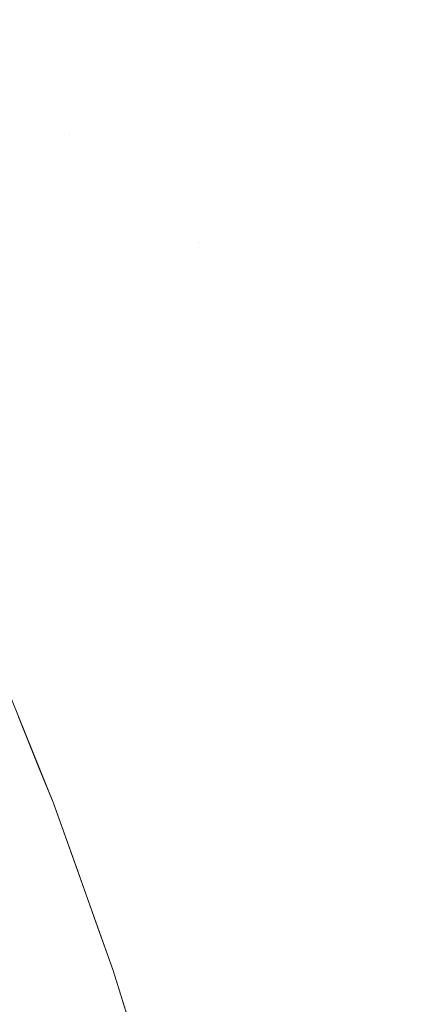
# Model space of a CAD drawing. Header units: centimetres. Extents: x -35.1 to 36.2, y 3.4 to 5.2.
# Tile 179 of 256: x -11.14724 to -11.13995, y 5.12382 to 5.14215. Entities that reach past the tile are written whole.
import ezdxf

# ---------------------------------------------------------------- set-up
doc = ezdxf.new("R2010")
doc.units = ezdxf.units.CM
doc.header["$LTSCALE"] = 2.54
doc.layers.add('Lucido design-1', color=7, linetype='Continuous')

# ---------------------------------------------------------------- blocks, each defined once
blk = doc.blocks.new('Gruppo-4-1')
at = {"color": 7, "linetype": 'Continuous', "lineweight": 9}
for points, invisible_edges in [([(-11.148095, 5.142016, -1872.685409), (-11.149324, 5.144032, -1872.685145), (-11.148016, 5.144032, -1872.681924), (-11.146799, 5.142016, -1872.682215)], 15), ([(-11.146799, 5.142016, -1872.682215), (-11.148016, 5.144032, -1872.681924), (-11.146584, 5.144032, -1872.678749), (-11.145379, 5.142016, -1872.679068)], 15), ([(-11.145379, 5.142016, -1872.679068), (-11.146584, 5.144032, -1872.678749), (-11.145031, 5.144032, -1872.675624), (-11.14384, 5.142016, -1872.67597)], 15), ([(-11.14384, 5.142016, -1872.67597), (-11.145031, 5.144032, -1872.675624), (-11.143363, 5.144032, -1872.672553), (-11.142187, 5.142016, -1872.672926)], 15), ([(-11.142187, 5.142016, -1872.672926), (-11.143363, 5.144032, -1872.672553), (-11.141583, 5.144032, -1872.66954), (-11.140422, 5.142016, -1872.669939)], 15), ([(-11.140422, 5.142016, -1872.669939), (-11.141583, 5.144032, -1872.66954), (-11.139697, 5.144032, -1872.666587), (-11.138552, 5.142016, -1872.667011)], 15), ([(36.079692, 5.142474, -1872.224883), (-34.952766, 5.142474, -1872.224883), (-34.952766, 5.13848, -1872.223126), (36.079692, 5.13848, -1872.223126)], 5), ([(-11.148697, 5.142016, -1872.687022), (-11.148095, 5.142016, -1872.685409), (-11.146941, 5.140007, -1872.685657), (-11.147537, 5.140007, -1872.687256)], 15), ([(-11.146314, 5.140007, -1872.684067), (-11.146941, 5.140007, -1872.685657), (-11.148095, 5.142016, -1872.685409), (-11.146799, 5.142016, -1872.682215)], 15), ([(-11.146799, 5.142016, -1872.682215), (-11.145655, 5.140007, -1872.682489), (-11.146314, 5.140007, -1872.684067)], 11), ([(-11.145379, 5.142016, -1872.679068), (-11.144247, 5.140007, -1872.679368), (-11.145655, 5.140007, -1872.682489), (-11.146799, 5.142016, -1872.682215)], 15), ([(-11.14384, 5.142016, -1872.67597), (-11.142721, 5.140007, -1872.676296), (-11.144247, 5.140007, -1872.679368), (-11.145379, 5.142016, -1872.679068)], 15), ([(-11.142187, 5.142016, -1872.672926), (-11.141081, 5.140007, -1872.673276), (-11.142721, 5.140007, -1872.676296), (-11.14384, 5.142016, -1872.67597)], 15), ([(-11.140422, 5.142016, -1872.669939), (-11.139331, 5.140007, -1872.670313), (-11.141081, 5.140007, -1872.673276), (-11.142187, 5.142016, -1872.672926)], 15), ([(-11.138552, 5.142016, -1872.667011), (-11.137476, 5.140007, -1872.66741), (-11.139331, 5.140007, -1872.670313), (-11.140422, 5.142016, -1872.669939)], 15), ([(-11.148634, 5.140007, -1872.690484), (-11.148102, 5.140007, -1872.688866), (-11.147011, 5.138008, -1872.689073), (-11.147539, 5.138008, -1872.690679)], 15), ([(-11.146451, 5.138008, -1872.687476), (-11.147011, 5.138008, -1872.689073), (-11.148102, 5.140007, -1872.688866), (-11.147537, 5.140007, -1872.687256)], 15), ([(-11.147537, 5.140007, -1872.687256), (-11.146941, 5.140007, -1872.685657), (-11.145859, 5.138008, -1872.685889), (-11.146451, 5.138008, -1872.687476)], 15), ([(-11.145237, 5.138008, -1872.684312), (-11.145859, 5.138008, -1872.685889), (-11.146941, 5.140007, -1872.685657), (-11.146314, 5.140007, -1872.684067)], 15), ([(-11.146314, 5.140007, -1872.684067), (-11.145655, 5.140007, -1872.682489), (-11.144583, 5.138008, -1872.682746), (-11.145237, 5.138008, -1872.684312)], 15), ([(-11.1439, 5.138008, -1872.681191), (-11.144583, 5.138008, -1872.682746), (-11.145655, 5.140007, -1872.682489), (-11.144247, 5.140007, -1872.679368)], 15), ([(-11.144247, 5.140007, -1872.679368), (-11.143186, 5.138008, -1872.679649), (-11.1439, 5.138008, -1872.681191)], 11), ([(-11.143186, 5.138008, -1872.679649), (-11.144247, 5.140007, -1872.679368), (-11.142721, 5.140007, -1872.676296), (-11.141672, 5.138008, -1872.6766)], 15), ([(-11.141672, 5.138008, -1872.6766), (-11.142721, 5.140007, -1872.676296), (-11.141081, 5.140007, -1872.673276), (-11.140045, 5.138008, -1872.673605)], 15), ([(-11.140045, 5.138008, -1872.673605), (-11.141081, 5.140007, -1872.673276), (-11.139331, 5.140007, -1872.670313), (-11.138308, 5.138008, -1872.670665)], 15), ([(36.079692, 5.13848, -1872.223126), (-34.952766, 5.13848, -1872.223126), (-34.952766, 5.134414, -1872.221545), (36.079692, 5.134414, -1872.221545)], 5), ([(-11.148498, 5.138008, -1872.693918), (-11.148035, 5.138008, -1872.692294), (-11.147008, 5.136021, -1872.692464), (-11.147467, 5.136021, -1872.694076)], 15), ([(-11.146515, 5.136021, -1872.690861), (-11.147008, 5.136021, -1872.692464), (-11.148035, 5.138008, -1872.692294), (-11.147539, 5.138008, -1872.690679)], 15), ([(-11.147539, 5.138008, -1872.690679), (-11.147011, 5.138008, -1872.689073), (-11.145991, 5.136021, -1872.689266), (-11.146515, 5.136021, -1872.690861)], 15), ([(-11.145435, 5.136021, -1872.687681), (-11.145991, 5.136021, -1872.689266), (-11.147011, 5.138008, -1872.689073), (-11.146451, 5.138008, -1872.687476)], 15), ([(-11.146451, 5.138008, -1872.687476), (-11.145859, 5.138008, -1872.685889), (-11.144848, 5.136021, -1872.686106), (-11.145435, 5.136021, -1872.687681)], 15), ([(-11.14423, 5.136021, -1872.68454), (-11.144848, 5.136021, -1872.686106), (-11.145859, 5.138008, -1872.685889), (-11.145237, 5.138008, -1872.684312)], 15), ([(-11.145237, 5.138008, -1872.684312), (-11.144583, 5.138008, -1872.682746), (-11.143581, 5.136021, -1872.682986), (-11.14423, 5.136021, -1872.68454)], 15), ([(-11.142902, 5.136021, -1872.681443), (-11.143581, 5.136021, -1872.682986), (-11.144583, 5.138008, -1872.682746), (-11.1439, 5.138008, -1872.681191)], 15), ([(-11.1439, 5.138008, -1872.681191), (-11.143186, 5.138008, -1872.679649), (-11.142194, 5.136021, -1872.679911), (-11.142902, 5.136021, -1872.681443)], 15), ([(-11.141672, 5.138008, -1872.6766), (-11.140691, 5.136021, -1872.676885), (-11.142194, 5.136021, -1872.679911), (-11.143186, 5.138008, -1872.679649)], 15), ([(-11.140045, 5.138008, -1872.673605), (-11.139076, 5.136021, -1872.673912), (-11.140691, 5.136021, -1872.676885), (-11.141672, 5.138008, -1872.6766)], 15), ([(-11.138308, 5.138008, -1872.670665), (-11.137352, 5.136021, -1872.670993), (-11.139076, 5.136021, -1872.673912), (-11.140045, 5.138008, -1872.673605)], 15), ([(-11.148289, 5.136021, -1872.697321), (-11.147894, 5.136021, -1872.695695), (-11.14693, 5.134046, -1872.695831), (-11.147322, 5.134046, -1872.697446)], 15), ([(-11.146506, 5.134046, -1872.694223), (-11.14693, 5.134046, -1872.695831), (-11.147894, 5.136021, -1872.695695), (-11.147467, 5.136021, -1872.694076)], 15), ([(-11.147467, 5.136021, -1872.694076), (-11.147008, 5.136021, -1872.692464), (-11.146049, 5.134046, -1872.692623), (-11.146506, 5.134046, -1872.694223)], 15), ([(-11.145561, 5.134046, -1872.69103), (-11.146049, 5.134046, -1872.692623), (-11.147008, 5.136021, -1872.692464), (-11.146515, 5.136021, -1872.690861)], 15), ([(-11.146515, 5.136021, -1872.690861), (-11.145991, 5.136021, -1872.689266), (-11.14504, 5.134046, -1872.689447), (-11.145561, 5.134046, -1872.69103)], 15), ([(-11.144488, 5.134046, -1872.687873), (-11.14504, 5.134046, -1872.689447), (-11.145991, 5.136021, -1872.689266), (-11.145435, 5.136021, -1872.687681)], 15), ([(-11.145435, 5.136021, -1872.687681), (-11.144848, 5.136021, -1872.686106), (-11.143905, 5.134046, -1872.686308), (-11.144488, 5.134046, -1872.687873)], 15), ([(-11.143291, 5.134046, -1872.684753), (-11.143905, 5.134046, -1872.686308), (-11.144848, 5.136021, -1872.686106), (-11.14423, 5.136021, -1872.68454)], 15), ([(-11.14423, 5.136021, -1872.68454), (-11.143581, 5.136021, -1872.682986), (-11.142647, 5.134046, -1872.68321), (-11.143291, 5.134046, -1872.684753)], 15), ([(-11.141973, 5.134046, -1872.681677), (-11.142647, 5.134046, -1872.68321), (-11.143581, 5.136021, -1872.682986), (-11.142902, 5.136021, -1872.681443)], 15), ([(-11.142902, 5.136021, -1872.681443), (-11.142194, 5.136021, -1872.679911), (-11.141269, 5.134046, -1872.680156), (-11.141973, 5.134046, -1872.681677)], 15), ([(-11.141269, 5.134046, -1872.680156), (-11.142194, 5.136021, -1872.679911), (-11.140691, 5.136021, -1872.676885), (-11.139776, 5.134046, -1872.677151)], 15), ([(-11.139776, 5.134046, -1872.677151), (-11.140691, 5.136021, -1872.676885), (-11.139076, 5.136021, -1872.673912), (-11.138172, 5.134046, -1872.674198)], 15), ([(36.079692, 5.134414, -1872.221545), (-34.952766, 5.134414, -1872.221545), (-34.952766, 5.130283, -1872.220142), (36.079692, 5.130283, -1872.220142)], 5), ([(-11.147102, 5.132086, -1872.700791), (-11.147391, 5.132086, -1872.702413), (-11.148296, 5.134046, -1872.702328), (-11.148005, 5.134046, -1872.700695)], 15), ([(-11.148005, 5.134046, -1872.700695), (-11.14768, 5.134046, -1872.699068), (-11.146779, 5.132086, -1872.699174), (-11.147102, 5.132086, -1872.700791)], 15), ([(-11.146423, 5.132086, -1872.697563), (-11.146779, 5.132086, -1872.699174), (-11.14768, 5.134046, -1872.699068), (-11.147322, 5.134046, -1872.697446)], 15), ([(-11.147322, 5.134046, -1872.697446), (-11.14693, 5.134046, -1872.695831), (-11.146034, 5.132086, -1872.695958), (-11.146423, 5.132086, -1872.697563)], 15), ([(-11.145612, 5.132086, -1872.69436), (-11.146034, 5.132086, -1872.695958), (-11.14693, 5.134046, -1872.695831), (-11.146506, 5.134046, -1872.694223)], 15), ([(-11.146506, 5.134046, -1872.694223), (-11.146049, 5.134046, -1872.692623), (-11.145159, 5.132086, -1872.69277), (-11.145612, 5.132086, -1872.69436)], 15), ([(-11.144673, 5.132086, -1872.691188), (-11.145159, 5.132086, -1872.69277), (-11.146049, 5.134046, -1872.692623), (-11.145561, 5.134046, -1872.69103)], 15), ([(-11.145561, 5.134046, -1872.69103), (-11.14504, 5.134046, -1872.689447), (-11.144156, 5.132086, -1872.689615), (-11.144673, 5.132086, -1872.691188)], 15), ([(-11.143607, 5.132086, -1872.688051), (-11.144156, 5.132086, -1872.689615), (-11.14504, 5.134046, -1872.689447), (-11.144488, 5.134046, -1872.687873)], 15), ([(-11.144488, 5.134046, -1872.687873), (-11.143905, 5.134046, -1872.686308), (-11.143028, 5.132086, -1872.686496), (-11.143607, 5.132086, -1872.688051)], 15), ([(-11.142418, 5.132086, -1872.684952), (-11.143028, 5.132086, -1872.686496), (-11.143905, 5.134046, -1872.686308), (-11.143291, 5.134046, -1872.684753)], 15), ([(-11.143291, 5.134046, -1872.684753), (-11.142647, 5.134046, -1872.68321), (-11.141778, 5.132086, -1872.683418), (-11.142418, 5.132086, -1872.684952)], 15), ([(-11.141108, 5.132086, -1872.681895), (-11.141778, 5.132086, -1872.683418), (-11.142647, 5.134046, -1872.68321), (-11.141973, 5.134046, -1872.681677)], 15), ([(-11.141973, 5.134046, -1872.681677), (-11.141269, 5.134046, -1872.680156), (-11.140409, 5.132086, -1872.680384), (-11.141108, 5.132086, -1872.681895)], 15), ([(-11.139776, 5.134046, -1872.677151), (-11.138926, 5.132086, -1872.677398), (-11.140409, 5.132086, -1872.680384), (-11.141269, 5.134046, -1872.680156)], 15), ([(-11.147215, 5.130141, -1872.707356), (-11.147368, 5.130141, -1872.708984), (-11.148212, 5.132086, -1872.708944), (-11.148057, 5.132086, -1872.707307)], 15), ([(-11.148057, 5.132086, -1872.707307), (-11.147869, 5.132086, -1872.705672), (-11.147027, 5.130141, -1872.705731), (-11.147215, 5.130141, -1872.707356)], 15), ([(-11.146807, 5.130141, -1872.704109), (-11.147027, 5.130141, -1872.705731), (-11.147869, 5.132086, -1872.705672), (-11.147647, 5.132086, -1872.70404)], 15), ([(-11.147647, 5.132086, -1872.70404), (-11.147391, 5.132086, -1872.702413), (-11.146552, 5.130141, -1872.702492), (-11.146807, 5.130141, -1872.704109)], 15), ([(-11.146264, 5.130141, -1872.700879), (-11.146552, 5.130141, -1872.702492), (-11.147391, 5.132086, -1872.702413), (-11.147102, 5.132086, -1872.700791)], 15), ([(-11.147102, 5.132086, -1872.700791), (-11.146779, 5.132086, -1872.699174), (-11.145943, 5.130141, -1872.699272), (-11.146264, 5.130141, -1872.700879)], 15), ([(-11.14559, 5.130141, -1872.69767), (-11.145943, 5.130141, -1872.699272), (-11.146779, 5.132086, -1872.699174), (-11.146423, 5.132086, -1872.697563)], 15), ([(-11.146423, 5.132086, -1872.697563), (-11.146034, 5.132086, -1872.695958), (-11.145203, 5.130141, -1872.696075), (-11.14559, 5.130141, -1872.69767)], 15), ([(-11.144784, 5.130141, -1872.694487), (-11.145203, 5.130141, -1872.696075), (-11.146034, 5.132086, -1872.695958), (-11.145612, 5.132086, -1872.69436)], 15), ([(-11.145612, 5.132086, -1872.69436), (-11.145159, 5.132086, -1872.69277), (-11.144333, 5.130141, -1872.692907), (-11.144784, 5.130141, -1872.694487)], 15), ([(-11.14385, 5.130141, -1872.691334), (-11.144333, 5.130141, -1872.692907), (-11.145159, 5.132086, -1872.69277), (-11.144673, 5.132086, -1872.691188)], 15), ([(-11.144673, 5.132086, -1872.691188), (-11.144156, 5.132086, -1872.689615), (-11.143336, 5.130141, -1872.68977), (-11.14385, 5.130141, -1872.691334)], 15), ([(-11.142791, 5.130141, -1872.688216), (-11.143336, 5.130141, -1872.68977), (-11.144156, 5.132086, -1872.689615), (-11.143607, 5.132086, -1872.688051)], 15), ([(-11.143607, 5.132086, -1872.688051), (-11.143028, 5.132086, -1872.686496), (-11.142215, 5.130141, -1872.68667), (-11.142791, 5.130141, -1872.688216)], 15), ([(-11.141609, 5.130141, -1872.685135), (-11.142215, 5.130141, -1872.68667), (-11.143028, 5.132086, -1872.686496), (-11.142418, 5.132086, -1872.684952)], 15), ([(-11.142418, 5.132086, -1872.684952), (-11.141778, 5.132086, -1872.683418), (-11.140972, 5.130141, -1872.683611), (-11.141609, 5.130141, -1872.685135)], 15), ([(-11.140307, 5.130141, -1872.682097), (-11.140972, 5.130141, -1872.683611), (-11.141778, 5.132086, -1872.683418), (-11.141108, 5.132086, -1872.681895)], 15), ([(-11.141108, 5.132086, -1872.681895), (-11.140409, 5.132086, -1872.680384), (-11.139612, 5.130141, -1872.680595), (-11.140307, 5.130141, -1872.682097)], 15), ([(-11.138889, 5.130141, -1872.679105), (-11.139612, 5.130141, -1872.680595), (-11.140409, 5.132086, -1872.680384), (-11.138926, 5.132086, -1872.677398)], 15), ([(-11.146871, 5.128208, -1872.915514), (-11.147259, 5.129168, -1872.915514), (-11.147874, 5.130691, -1872.715514), (-11.146609, 5.127561, -1872.715514)], 10), ([(-11.146843, 5.128212, -1872.713889), (-11.146609, 5.127561, -1872.715514), (-11.147874, 5.130691, -1872.715514), (-11.147624, 5.130141, -1872.71388)], 13), ([(36.079692, 5.130283, -1872.220142), (-34.952766, 5.130283, -1872.220142), (-34.952766, 5.126094, -1872.218921), (36.079692, 5.126094, -1872.218921)], 5), ([(-11.147624, 5.130141, -1872.71388), (-11.147573, 5.130141, -1872.712247), (-11.146792, 5.128212, -1872.712265), (-11.146843, 5.128212, -1872.713889)], 15), ([(-11.146707, 5.128212, -1872.710642), (-11.146792, 5.128212, -1872.712265), (-11.147573, 5.130141, -1872.712247), (-11.147487, 5.130141, -1872.710614)], 15), ([(-11.147487, 5.130141, -1872.710614), (-11.147368, 5.130141, -1872.708984), (-11.146589, 5.128212, -1872.70902), (-11.146707, 5.128212, -1872.710642)], 15), ([(-11.146436, 5.128212, -1872.707401), (-11.146589, 5.128212, -1872.70902), (-11.147368, 5.130141, -1872.708984), (-11.147215, 5.130141, -1872.707356)], 15), ([(-11.147215, 5.130141, -1872.707356), (-11.147027, 5.130141, -1872.705731), (-11.14625, 5.128212, -1872.705785), (-11.146436, 5.128212, -1872.707401)], 15), ([(-11.14603, 5.128212, -1872.704173), (-11.14625, 5.128212, -1872.705785), (-11.147027, 5.130141, -1872.705731), (-11.146807, 5.130141, -1872.704109)], 15), ([(-11.146807, 5.130141, -1872.704109), (-11.146552, 5.130141, -1872.702492), (-11.145777, 5.128212, -1872.702565), (-11.14603, 5.128212, -1872.704173)], 15), ([(-11.145491, 5.128212, -1872.700961), (-11.145777, 5.128212, -1872.702565), (-11.146552, 5.130141, -1872.702492), (-11.146264, 5.130141, -1872.700879)], 15), ([(-11.146264, 5.130141, -1872.700879), (-11.145943, 5.130141, -1872.699272), (-11.145172, 5.128212, -1872.699363), (-11.145491, 5.128212, -1872.700961)], 15), ([(-11.14482, 5.128212, -1872.69777), (-11.145172, 5.128212, -1872.699363), (-11.145943, 5.130141, -1872.699272), (-11.14559, 5.130141, -1872.69767)], 15), ([(-11.14559, 5.130141, -1872.69767), (-11.145203, 5.130141, -1872.696075), (-11.144436, 5.128212, -1872.696184), (-11.14482, 5.128212, -1872.69777)], 15), ([(-11.144019, 5.128212, -1872.694605), (-11.144436, 5.128212, -1872.696184), (-11.145203, 5.130141, -1872.696075), (-11.144784, 5.130141, -1872.694487)], 15), ([(-11.144784, 5.130141, -1872.694487), (-11.144333, 5.130141, -1872.692907), (-11.143571, 5.128212, -1872.693033), (-11.144019, 5.128212, -1872.694605)], 15), ([(-11.143091, 5.128212, -1872.691469), (-11.143571, 5.128212, -1872.693033), (-11.144333, 5.130141, -1872.692907), (-11.14385, 5.130141, -1872.691334)], 15), ([(-11.14385, 5.130141, -1872.691334), (-11.143336, 5.130141, -1872.68977), (-11.142579, 5.128212, -1872.689914), (-11.143091, 5.128212, -1872.691469)], 15), ([(-11.142037, 5.128212, -1872.688368), (-11.142579, 5.128212, -1872.689914), (-11.143336, 5.130141, -1872.68977), (-11.142791, 5.130141, -1872.688216)], 15), ([(-11.142791, 5.130141, -1872.688216), (-11.142215, 5.130141, -1872.68667), (-11.141464, 5.128212, -1872.686831), (-11.142037, 5.128212, -1872.688368)], 15), ([(-11.140862, 5.128212, -1872.685305), (-11.141464, 5.128212, -1872.686831), (-11.142215, 5.130141, -1872.68667), (-11.141609, 5.130141, -1872.685135)], 15), ([(-11.141609, 5.130141, -1872.685135), (-11.140972, 5.130141, -1872.683611), (-11.140229, 5.128212, -1872.683789), (-11.140862, 5.128212, -1872.685305)], 15), ([(-11.139567, 5.128212, -1872.682283), (-11.140229, 5.128212, -1872.683789), (-11.140972, 5.130141, -1872.683611), (-11.140307, 5.130141, -1872.682097)], 15), ([(-11.140307, 5.130141, -1872.682097), (-11.139612, 5.130141, -1872.680595), (-11.138876, 5.128212, -1872.68079), (-11.139567, 5.128212, -1872.682283)], 15), ([(-11.147492, 5.129118, -1872.921758), (-11.147111, 5.128157, -1872.921758), (-11.147423, 5.128089, -1872.924868), (-11.147804, 5.129047, -1872.924868)], 15), ([(-11.147305, 5.12916, -1872.918638), (-11.146923, 5.128198, -1872.918638), (-11.147111, 5.128157, -1872.921758), (-11.147492, 5.129118, -1872.921758)], 15), ([(-11.147259, 5.129168, -1872.915514), (-11.146871, 5.128208, -1872.915514), (-11.146923, 5.128198, -1872.918638), (-11.147305, 5.12916, -1872.918638)], 14), ([(-11.147496, 5.127044, -1872.927965), (-11.147859, 5.127994, -1872.927965), (-11.147423, 5.128089, -1872.924868), (-11.147058, 5.127136, -1872.924868)], 15), ([(-11.147058, 5.127136, -1872.924868), (-11.147423, 5.128089, -1872.924868), (-11.147111, 5.128157, -1872.921758), (-11.146745, 5.127201, -1872.921758)], 15), ([(-11.146745, 5.127201, -1872.921758), (-11.147111, 5.128157, -1872.921758), (-11.146923, 5.128198, -1872.918638), (-11.146556, 5.127241, -1872.918638)], 15), ([(-11.146556, 5.127241, -1872.918638), (-11.146923, 5.128198, -1872.918638), (-11.146871, 5.128208, -1872.915514), (-11.146609, 5.127561, -1872.915514)], 11), ([(-11.146609, 5.127561, -1872.715514), (-11.146609, 5.127561, -1872.915514), (-11.146871, 5.128208, -1872.915514)], 9), ([(-11.146843, 5.128212, -1872.713889), (-11.146792, 5.128212, -1872.712265), (-11.146074, 5.126301, -1872.712282), (-11.146125, 5.126301, -1872.713898)], 15), ([(-11.146125, 5.126301, -1872.713898), (-11.146609, 5.127561, -1872.715514), (-11.146843, 5.128212, -1872.713889)], 11), ([(-11.14599, 5.126301, -1872.710667), (-11.146074, 5.126301, -1872.712282), (-11.146792, 5.128212, -1872.712265), (-11.146707, 5.128212, -1872.710642)], 15), ([(-11.146707, 5.128212, -1872.710642), (-11.146589, 5.128212, -1872.70902), (-11.145872, 5.126301, -1872.709054), (-11.14599, 5.126301, -1872.710667)], 15), ([(-11.14572, 5.126301, -1872.707443), (-11.145872, 5.126301, -1872.709054), (-11.146589, 5.128212, -1872.70902), (-11.146436, 5.128212, -1872.707401)], 15), ([(-11.146436, 5.128212, -1872.707401), (-11.14625, 5.128212, -1872.705785), (-11.145535, 5.126301, -1872.705836), (-11.14572, 5.126301, -1872.707443)], 15), ([(-11.145317, 5.126301, -1872.704231), (-11.145535, 5.126301, -1872.705836), (-11.14625, 5.128212, -1872.705785), (-11.14603, 5.128212, -1872.704173)], 15), ([(-11.14603, 5.128212, -1872.704173), (-11.145777, 5.128212, -1872.702565), (-11.145065, 5.126301, -1872.702631), (-11.145317, 5.126301, -1872.704231)], 15), ([(-11.14478, 5.126301, -1872.701036), (-11.145065, 5.126301, -1872.702631), (-11.145777, 5.128212, -1872.702565), (-11.145491, 5.128212, -1872.700961)], 15), ([(-11.145491, 5.128212, -1872.700961), (-11.145172, 5.128212, -1872.699363), (-11.144463, 5.126301, -1872.699446), (-11.14478, 5.126301, -1872.701036)], 15), ([(-11.144113, 5.126301, -1872.697862), (-11.144463, 5.126301, -1872.699446), (-11.145172, 5.128212, -1872.699363), (-11.14482, 5.128212, -1872.69777)], 15), ([(-11.14482, 5.128212, -1872.69777), (-11.144436, 5.128212, -1872.696184), (-11.14373, 5.126301, -1872.696284), (-11.144113, 5.126301, -1872.697862)], 15), ([(-11.143316, 5.126301, -1872.694713), (-11.14373, 5.126301, -1872.696284), (-11.144436, 5.128212, -1872.696184), (-11.144019, 5.128212, -1872.694605)], 15), ([(-11.144019, 5.128212, -1872.694605), (-11.143571, 5.128212, -1872.693033), (-11.14287, 5.126301, -1872.693149), (-11.143316, 5.126301, -1872.694713)], 15), ([(-11.142392, 5.126301, -1872.691593), (-11.14287, 5.126301, -1872.693149), (-11.143571, 5.128212, -1872.693033), (-11.143091, 5.128212, -1872.691469)], 15), ([(-11.143091, 5.128212, -1872.691469), (-11.142579, 5.128212, -1872.689914), (-11.141883, 5.126301, -1872.690046), (-11.142392, 5.126301, -1872.691593)], 15), ([(-11.141344, 5.126301, -1872.688508), (-11.141883, 5.126301, -1872.690046), (-11.142579, 5.128212, -1872.689914), (-11.142037, 5.128212, -1872.688368)], 15), ([(-11.142037, 5.128212, -1872.688368), (-11.141464, 5.128212, -1872.686831), (-11.140774, 5.126301, -1872.686979), (-11.141344, 5.126301, -1872.688508)], 15), ([(-11.140174, 5.126301, -1872.685461), (-11.140774, 5.126301, -1872.686979), (-11.141464, 5.128212, -1872.686831), (-11.140862, 5.128212, -1872.685305)], 15), ([(-11.140862, 5.128212, -1872.685305), (-11.140229, 5.128212, -1872.683789), (-11.139545, 5.126301, -1872.683952), (-11.140174, 5.126301, -1872.685461)], 15), ([(-11.138887, 5.126301, -1872.682455), (-11.139545, 5.126301, -1872.683952), (-11.140229, 5.128212, -1872.683789), (-11.139567, 5.128212, -1872.682283)], 15), ([(-11.146609, 5.127561, -1872.715514), (-11.145497, 5.124446, -1872.715514), (-11.145497, 5.124446, -1872.915514), (-11.145819, 5.125348, -1872.915514)], 10), ([(-11.145819, 5.125348, -1872.915514), (-11.146157, 5.126295, -1872.915514), (-11.146609, 5.127561, -1872.915514), (-11.146609, 5.127561, -1872.715514)], 12), ([(-11.145497, 5.124446, -1872.715514), (-11.146609, 5.127561, -1872.715514), (-11.146125, 5.126301, -1872.713898)], 10), ([(-11.146609, 5.127561, -1872.915514), (-11.146157, 5.126295, -1872.915514), (-11.146205, 5.126288, -1872.918638), (-11.146556, 5.127241, -1872.918638)], 14), ([(-11.146745, 5.127201, -1872.921758), (-11.146394, 5.12625, -1872.921758), (-11.146708, 5.126187, -1872.924868), (-11.147058, 5.127136, -1872.924868)], 15), ([(-11.146556, 5.127241, -1872.918638), (-11.146205, 5.126288, -1872.918638), (-11.146394, 5.12625, -1872.921758), (-11.146745, 5.127201, -1872.921758)], 15), ([(-11.147496, 5.127044, -1872.927965), (-11.147147, 5.126098, -1872.927965), (-11.147709, 5.125984, -1872.931044), (-11.148056, 5.126926, -1872.931044)], 15), ([(-11.147058, 5.127136, -1872.924868), (-11.146708, 5.126187, -1872.924868), (-11.147147, 5.126098, -1872.927965), (-11.147496, 5.127044, -1872.927965)], 15), ([(-11.146373, 5.125242, -1872.924868), (-11.146708, 5.126187, -1872.924868), (-11.146394, 5.12625, -1872.921758), (-11.146058, 5.125303, -1872.921758)], 15), ([(-11.146058, 5.125303, -1872.921758), (-11.146394, 5.12625, -1872.921758), (-11.146205, 5.126288, -1872.918638), (-11.145869, 5.12534, -1872.918638)], 15), ([(-11.145869, 5.12534, -1872.918638), (-11.146205, 5.126288, -1872.918638), (-11.146157, 5.126295, -1872.915514), (-11.145819, 5.125348, -1872.915514)], 11), ([(-11.146125, 5.126301, -1872.713898), (-11.146074, 5.126301, -1872.712282), (-11.145417, 5.124408, -1872.712297), (-11.145467, 5.124408, -1872.713905)], 15), ([(-11.146125, 5.126301, -1872.713898), (-11.145467, 5.124408, -1872.713905), (-11.145497, 5.124446, -1872.715514)], 11), ([(-11.145333, 5.124408, -1872.71069), (-11.145417, 5.124408, -1872.712297), (-11.146074, 5.126301, -1872.712282), (-11.14599, 5.126301, -1872.710667)], 15), ([(-11.14599, 5.126301, -1872.710667), (-11.145872, 5.126301, -1872.709054), (-11.145215, 5.124408, -1872.709085), (-11.145333, 5.124408, -1872.71069)], 15), ([(-11.145065, 5.124408, -1872.707482), (-11.145215, 5.124408, -1872.709085), (-11.145872, 5.126301, -1872.709054), (-11.14572, 5.126301, -1872.707443)], 15), ([(-11.14572, 5.126301, -1872.707443), (-11.145535, 5.126301, -1872.705836), (-11.14488, 5.124408, -1872.705882), (-11.145065, 5.124408, -1872.707482)], 15), ([(-11.144663, 5.124408, -1872.704285), (-11.14488, 5.124408, -1872.705882), (-11.145535, 5.126301, -1872.705836), (-11.145317, 5.126301, -1872.704231)], 15), ([(-11.145317, 5.126301, -1872.704231), (-11.145065, 5.126301, -1872.702631), (-11.144412, 5.124408, -1872.702693), (-11.144663, 5.124408, -1872.704285)], 15), ([(-11.144129, 5.124408, -1872.701105), (-11.144412, 5.124408, -1872.702693), (-11.145065, 5.126301, -1872.702631), (-11.14478, 5.126301, -1872.701036)], 15), ([(-11.14478, 5.126301, -1872.701036), (-11.144463, 5.126301, -1872.699446), (-11.143813, 5.124408, -1872.699522), (-11.144129, 5.124408, -1872.701105)], 15), ([(-11.143465, 5.124408, -1872.697946), (-11.143813, 5.124408, -1872.699522), (-11.144463, 5.126301, -1872.699446), (-11.144113, 5.126301, -1872.697862)], 15), ([(-11.144113, 5.126301, -1872.697862), (-11.14373, 5.126301, -1872.696284), (-11.143084, 5.124408, -1872.696375), (-11.143465, 5.124408, -1872.697946)], 15), ([(-11.142672, 5.124408, -1872.694811), (-11.143084, 5.124408, -1872.696375), (-11.14373, 5.126301, -1872.696284), (-11.143316, 5.126301, -1872.694713)], 15), ([(-11.143316, 5.126301, -1872.694713), (-11.14287, 5.126301, -1872.693149), (-11.142228, 5.124408, -1872.693255), (-11.142672, 5.124408, -1872.694811)], 15), ([(-11.141752, 5.124408, -1872.691707), (-11.142228, 5.124408, -1872.693255), (-11.14287, 5.126301, -1872.693149), (-11.142392, 5.126301, -1872.691593)], 15), ([(-11.142392, 5.126301, -1872.691593), (-11.141883, 5.126301, -1872.690046), (-11.141246, 5.124408, -1872.690167), (-11.141752, 5.124408, -1872.691707)], 15), ([(-11.140709, 5.124408, -1872.688636), (-11.141246, 5.124408, -1872.690167), (-11.141883, 5.126301, -1872.690046), (-11.141344, 5.126301, -1872.688508)], 15), ([(-11.141344, 5.126301, -1872.688508), (-11.140774, 5.126301, -1872.686979), (-11.140142, 5.124408, -1872.687115), (-11.140709, 5.124408, -1872.688636)], 15), ([(-11.139545, 5.124408, -1872.685603), (-11.140142, 5.124408, -1872.687115), (-11.140774, 5.126301, -1872.686979), (-11.140174, 5.126301, -1872.685461)], 15), ([(-11.140174, 5.126301, -1872.685461), (-11.139545, 5.126301, -1872.683952), (-11.138919, 5.124408, -1872.684102), (-11.139545, 5.124408, -1872.685603)], 15), ([(36.079692, 5.126094, -1872.218921), (-34.952766, 5.126094, -1872.218921), (-34.952766, 5.121856, -1872.217884), (36.079692, 5.121856, -1872.217884)], 5), ([(-11.147377, 5.125047, -1872.931044), (-11.147709, 5.125984, -1872.931044), (-11.147147, 5.126098, -1872.927965), (-11.146813, 5.125157, -1872.927965)], 15), ([(-11.146813, 5.125157, -1872.927965), (-11.147147, 5.126098, -1872.927965), (-11.146708, 5.126187, -1872.924868), (-11.146373, 5.125242, -1872.924868)], 15), ([(-11.145869, 5.12534, -1872.918638), (-11.145548, 5.124397, -1872.918638), (-11.145738, 5.124361, -1872.921758), (-11.146058, 5.125303, -1872.921758)], 15), ([(-11.145819, 5.125348, -1872.915514), (-11.145497, 5.124446, -1872.915514), (-11.145548, 5.124397, -1872.918638), (-11.145869, 5.12534, -1872.918638)], 14), ([(-11.146813, 5.125157, -1872.927965), (-11.146494, 5.12422, -1872.927965), (-11.147059, 5.124115, -1872.931044), (-11.147377, 5.125047, -1872.931044)], 15), ([(-11.146373, 5.125242, -1872.924868), (-11.146053, 5.124302, -1872.924868), (-11.146494, 5.12422, -1872.927965), (-11.146813, 5.125157, -1872.927965)], 15), ([(-11.146058, 5.125303, -1872.921758), (-11.145738, 5.124361, -1872.921758), (-11.146053, 5.124302, -1872.924868), (-11.146373, 5.125242, -1872.924868)], 15), ([(-11.147377, 5.125047, -1872.931044), (-11.147059, 5.124115, -1872.931044), (-11.147746, 5.123987, -1872.934101), (-11.148062, 5.124914, -1872.934101)], 15), ([(-11.145241, 5.123458, -1872.918638), (-11.145548, 5.124397, -1872.918638), (-11.145497, 5.124446, -1872.915514), (-11.145191, 5.123465, -1872.915514)], 11), ([(-11.145497, 5.124446, -1872.715514), (-11.144611, 5.121605, -1872.915514), (-11.1449, 5.122531, -1872.915514), (-11.145191, 5.123465, -1872.915514)], 9), ([(-11.145497, 5.124446, -1872.715514), (-11.144532, 5.121349, -1872.715514), (-11.144532, 5.121349, -1872.915514), (-11.144611, 5.121605, -1872.915514)], 10), ([(-11.145191, 5.123465, -1872.915514), (-11.145497, 5.124446, -1872.915514), (-11.145497, 5.124446, -1872.715514)], 10), ([(-11.144868, 5.122535, -1872.713912), (-11.144532, 5.121349, -1872.715514), (-11.145497, 5.124446, -1872.715514), (-11.145467, 5.124408, -1872.713905)], 13), ([(-11.145467, 5.124408, -1872.713905), (-11.145417, 5.124408, -1872.712297), (-11.144818, 5.122535, -1872.712311), (-11.144868, 5.122535, -1872.713912)], 15), ([(-11.144734, 5.122535, -1872.710711), (-11.144818, 5.122535, -1872.712311), (-11.145417, 5.124408, -1872.712297), (-11.145333, 5.124408, -1872.71069)], 15), ([(-11.145333, 5.124408, -1872.71069), (-11.145215, 5.124408, -1872.709085), (-11.144617, 5.122535, -1872.709113), (-11.144734, 5.122535, -1872.710711)], 15), ([(-11.144467, 5.122535, -1872.707517), (-11.144617, 5.122535, -1872.709113), (-11.145215, 5.124408, -1872.709085), (-11.145065, 5.124408, -1872.707482)], 15), ([(-11.145065, 5.124408, -1872.707482), (-11.14488, 5.124408, -1872.705882), (-11.144284, 5.122535, -1872.705924), (-11.144467, 5.122535, -1872.707517)], 15), ([(-11.144067, 5.122535, -1872.704334), (-11.144284, 5.122535, -1872.705924), (-11.14488, 5.124408, -1872.705882), (-11.144663, 5.124408, -1872.704285)], 15), ([(-11.144663, 5.124408, -1872.704285), (-11.144412, 5.124408, -1872.702693), (-11.143818, 5.122535, -1872.702748), (-11.144067, 5.122535, -1872.704334)], 15), ([(-11.143536, 5.122535, -1872.701168), (-11.143818, 5.122535, -1872.702748), (-11.144412, 5.124408, -1872.702693), (-11.144129, 5.124408, -1872.701105)], 15), ([(-11.144129, 5.124408, -1872.701105), (-11.143813, 5.124408, -1872.699522), (-11.143221, 5.122535, -1872.699592), (-11.143536, 5.122535, -1872.701168)], 15), ([(-11.142874, 5.122535, -1872.698022), (-11.143221, 5.122535, -1872.699592), (-11.143813, 5.124408, -1872.699522), (-11.143465, 5.124408, -1872.697946)], 15), ([(-11.143465, 5.124408, -1872.697946), (-11.143084, 5.124408, -1872.696375), (-11.142495, 5.122535, -1872.696458), (-11.142874, 5.122535, -1872.698022)], 15), ([(-11.142085, 5.122535, -1872.694902), (-11.142495, 5.122535, -1872.696458), (-11.143084, 5.124408, -1872.696375), (-11.142672, 5.124408, -1872.694811)], 15), ([(-11.142672, 5.124408, -1872.694811), (-11.142228, 5.124408, -1872.693255), (-11.141642, 5.122535, -1872.693352), (-11.142085, 5.122535, -1872.694902)], 15), ([(-11.141169, 5.122535, -1872.691811), (-11.141642, 5.122535, -1872.693352), (-11.142228, 5.124408, -1872.693255), (-11.141752, 5.124408, -1872.691707)], 15), ([(-11.141752, 5.124408, -1872.691707), (-11.141246, 5.124408, -1872.690167), (-11.140665, 5.122535, -1872.690277), (-11.141169, 5.122535, -1872.691811)], 15), ([(-11.140131, 5.122535, -1872.688753), (-11.140665, 5.122535, -1872.690277), (-11.141246, 5.124408, -1872.690167), (-11.140709, 5.124408, -1872.688636)], 15), ([(-11.140709, 5.124408, -1872.688636), (-11.140142, 5.124408, -1872.687115), (-11.139566, 5.122535, -1872.687238), (-11.140131, 5.122535, -1872.688753)], 15), ([(-11.138972, 5.122535, -1872.685734), (-11.139566, 5.122535, -1872.687238), (-11.140142, 5.124408, -1872.687115), (-11.139545, 5.124408, -1872.685603)], 15), ([(-11.14619, 5.123288, -1872.927965), (-11.146494, 5.12422, -1872.927965), (-11.146053, 5.124302, -1872.924868), (-11.145748, 5.123367, -1872.924868)], 15), ([(-11.145748, 5.123367, -1872.924868), (-11.146053, 5.124302, -1872.924868), (-11.145738, 5.124361, -1872.921758), (-11.145431, 5.123424, -1872.921758)], 15), ([(-11.145431, 5.123424, -1872.921758), (-11.145738, 5.124361, -1872.921758), (-11.145548, 5.124397, -1872.918638), (-11.145241, 5.123458, -1872.918638)], 15), ([(-11.147444, 5.123064, -1872.934101), (-11.147746, 5.123987, -1872.934101), (-11.147059, 5.124115, -1872.931044), (-11.146756, 5.123187, -1872.931044)], 15), ([(-11.146756, 5.123187, -1872.931044), (-11.147059, 5.124115, -1872.931044), (-11.146494, 5.12422, -1872.927965), (-11.14619, 5.123288, -1872.927965)], 15)]:
    blk.add_3dface(points, dxfattribs=dict(at, invisible_edges=invisible_edges))

msp = doc.modelspace()

# ---------------------------------------------------------------- block references
at = {"layer": 'Lucido design-1', "color": 7}
msp.add_blockref('Gruppo-4-1', (0, 0), dxfattribs=at)

doc.saveas('drawing.dxf')
